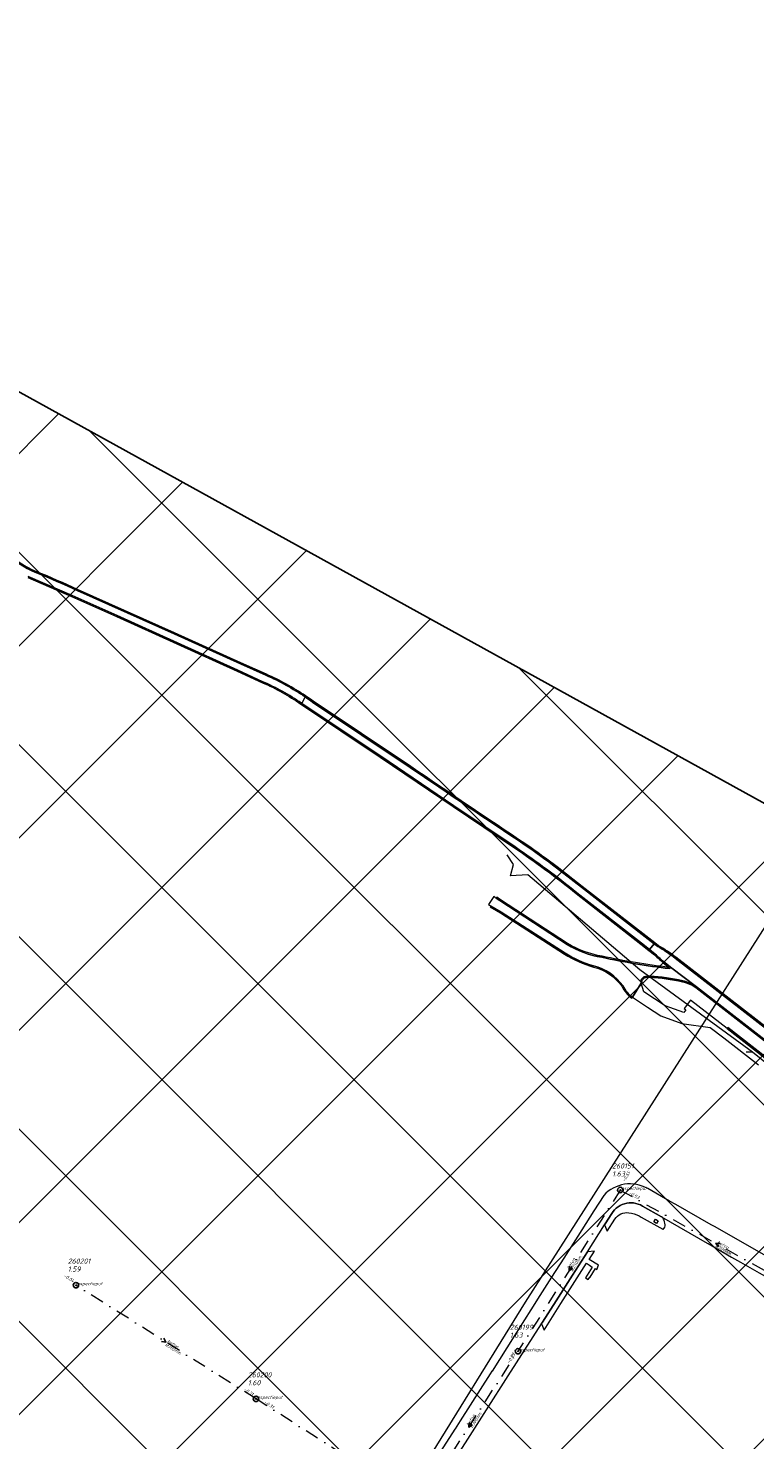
# Model space of a CAD drawing. Extents: x 148869 to 161638, y 453607 to 469810.
# Tile 215 of 256: x 153438 to 153705, y 464428 to 464947. Entities that reach past the tile are written whole.
import ezdxf
from ezdxf.lldxf.tags import DXFTag

# ---------------------------------------------------------------- set-up
doc = ezdxf.new("R2010")
doc.units = 0
doc.header["$PDMODE"] = 32
doc.header["$PDSIZE"] = 2
doc.linetypes.add('RI-VWA', pattern=[11, 5, -3, 0, -3])
doc.layers.get('0').update_dxf_attribs({"linetype": 'CONTINUOUS'})
doc.layers.get('DEFPOINTS').update_dxf_attribs({"linetype": 'CONTINUOUS'})
doc.layers.add('2023', color=90, linetype='CONTINUOUS')
doc.layers.add('2023 hatch', color=90, linetype='CONTINUOUS')
for name, color, linetype, lineweight in [('B-OI-RI-DRUKLEIDING-G-niet meenemen', 190, 'RI-PERS', 18), ('B-OI-RI-PERSLEIDING-G-niet meenemen', 190, 'RI-PERS', 18), ('B-OI-RI-STROOMRICHTING-S', 252, 'CONTINUOUS', 25), ('B-OI-RI-VWA-BOB-T18', 34, 'CONTINUOUS', 18), ('B-OI-RI-VWA-DIAMETER-T18', 34, 'CONTINUOUS', 18), ('B-OI-RI-VWA-MATERIAAL-T18', 34, 'CONTINUOUS', 18), ('B-OI-RI-VWA_PUTDEKSELHOOGTE-T25', 34, 'CONTINUOUS', 25), ('B-OI-RI-VWA_PUTNUMMER-T25', 34, 'CONTINUOUS', 25), ('B-OI-RI-VWA_RIOOLPUT-S', 34, 'CONTINUOUS', 25), ('B-OI-RI-VWA_TRANSPORTLEIDING-G', 34, 'RI-VWA', 18), ('B-RO-VH-VERHARDING_ASFALT-GV', 251, 'CONTINUOUS', 18), ('B-RO-VH-VERHARDING_GRASBETONSTEEN-GV', 251, 'CONTINUOUS', 18), ('B-RO-VH-VERHARDING_STRAATBAKSTEEN-GV', 251, 'CONTINUOUS', 18)]:
    doc.layers.add(name, color=color, linetype=linetype, lineweight=lineweight)
doc.styles.add('NLCS-ISO-M500-T18_CURSIEF', font='NLCS-ISO.ttf', dxfattribs={"oblique": 15, "height": 0.9})
doc.styles.add('NLCS-ISO-M750-T25_CURSIEF', font='NLCS-ISO.ttf', dxfattribs={"oblique": 15, "height": 1.875})
tags = doc.linetypes.add('RI-PERS', pattern='A,7,-2,["P",Standard,S=1.8,R=0,X=-0.5,Y=-0.9],-2,7,-2,[102,NLCS.SHX,S=1,R=180,X=0,Y=0],-2', length=22).pattern_tags.tags
tags[6] = DXFTag(74, 10)

# ---------------------------------------------------------------- blocks, each defined once
blk = doc.blocks.new('ACMAP_ANN_TEMPLATE_vwa-diam')
at = {"color": 0, "linetype": 'ByBlock', "style": 'NLCS-ISO-M500-T18_CURSIEF', "oblique": 15}
blk.add_attdef('vwa-diam', (0.3, -1.3), '', height=1.2, dxfattribs=at)
blk = doc.blocks.new('ACMAP_ANN_TEMPLATE_vwa-materiaal')
at = {"color": 0, "linetype": 'ByBlock', "style": 'NLCS-ISO-M500-T18_CURSIEF', "oblique": 15}
blk.add_attdef('vwa-mat', (0.3, 0.2), '', height=1.2, dxfattribs=at)
blk = doc.blocks.new('ACMAP_ANN_TEMPLATE_vwa-nap-l')
at = {"color": 0, "linetype": 'ByBlock', "style": 'NLCS-ISO-M500-T18_CURSIEF', "oblique": 15}
blk.add_attdef('vwa-nap-l', (3.3, 0.2), '', height=1.2, dxfattribs=at)
blk = doc.blocks.new('ACMAP_ANN_TEMPLATE_vwa-nap-r')
at = {"color": 0, "linetype": 'ByBlock', "style": 'NLCS-ISO-M500-T18_CURSIEF', "oblique": 15}
blk.add_attdef('vwa-nap-r', (-5.6, 0.2), '', height=1.2, dxfattribs=at)
blk = doc.blocks.new('ACMAP_ANN_TEMPLATE_type knoop')
at = {"layer": 'DEFPOINTS', "style": 'NLCS-ISO-M500-T18_CURSIEF', "oblique": 15}
blk.add_attdef('type_knoop', (0, 0), '', height=1.2, dxfattribs=at)
blk = doc.blocks.new('ACMAP_ANN_TEMPLATE_vwa-puth')
at = {"color": 0, "linetype": 'ByBlock', "style": 'NLCS-ISO-M750-T25_CURSIEF', "oblique": 15}
blk.add_attdef('vwa-puth', (-3, 5), '', height=1.88, dxfattribs=at)
blk = doc.blocks.new('ACMAP_ANN_TEMPLATE_vwa-putnr')
at = {"color": 0, "linetype": 'ByBlock', "style": 'NLCS-ISO-M750-T25_CURSIEF', "oblique": 15}
blk.add_attdef('vaw-putnr', (-3, 7.9), '', height=1.88, dxfattribs=at)

msp = doc.modelspace()

# ---------------------------------------------------------------- hatches: boundary and pattern name
at = {"layer": '2023 hatch'}
h = msp.add_hatch(dxfattribs=at)
h.set_pattern_fill('L45L135', color=256, scale=49.98)
h.set_pattern_definition([(45, (0, 0), (-35.341197, 35.341197), []), (135, (0, 0), (-35.341197, -35.341197), [])])
h.paths.add_polyline_path([(155033.65, 463387.49), (154736.21, 463174.82), (154703.82, 463157.03), (154669.13, 463116.73), (154497.36, 463128.81), (154485.96, 463103.35), (154403, 462810.28), (154029.41, 462913.19), (153921.91, 462926.36), (153533.06, 462959.92), (153521.58, 463046.87), (153065.73, 463131.59), (152840.09, 463157.69), (152602.55, 463321.62), (152457.44, 463373.38), (152283.77, 463566.95), (152230.15, 463641.33), (152156.25, 463699.58), (152012.16, 463887.19), (152009.38, 463939.89), (151991.35, 464191.03), (152103.19, 464343.83), (152153.39, 464455.21), (152151.03, 464561.94), (152249.45, 464811.76), (152130.92, 465032.5), (152332.42, 465169.93), (152738.18, 465252.75), (152947.54, 465152.17), (153150.32, 465023.39), (153302.02, 464886.05), (153728.6, 464650.43), (153874.6, 464567.83), (153954.88, 464501.43), (153988.94, 464472.57), (154027.82, 464422.75), (154193.47, 464138.07), (154280.01, 463968.67), (154339.28, 463993.19), (154494.94, 463873.13), (154622.49, 463821.49), (154755.92, 463721.99), (154868.72, 463597.28)])

# ---------------------------------------------------------------- linework, layer by layer
at = {"layer": '2023', "flags": 128}
msp.add_lwpolyline([(153921.91, 462926.36), (153533.06, 462959.92), (153521.58, 463046.87), (153065.73, 463131.59), (152840.09, 463157.69), (152602.55, 463321.62), (152457.44, 463373.38), (152283.77, 463566.95), (152230.15, 463641.33), (152156.25, 463699.58), (152012.16, 463887.19), (152009.38, 463939.89), (151991.35, 464191.03), (152103.19, 464343.83), (152153.39, 464455.21), (152151.03, 464561.94), (152249.45, 464811.76), (152130.92, 465032.5), (152332.42, 465169.93), (152738.18, 465252.75), (152947.54, 465152.17), (153150.32, 465023.39), (153302.02, 464886.05), (153728.6, 464650.43)], dxfattribs=at)
at = {"layer": 'B-OI-RI-DRUKLEIDING-G-niet meenemen'}
for p, q in [((153616.1, 464639.2), (153613.8, 464642.8)), ((153615.01, 464635.01), (153616.1, 464639.2)), ((153621.4, 464635.4), (153615.01, 464635.01)), ((153662.6, 464600.5), (153621.4, 464635.4)), ((153704.01, 464570.2), (153662.6, 464600.5)), ((153704.01, 464570.2), (153701.7, 464570.2)), ((153743.5, 464537.8), (153704.01, 464570.2))]:
    msp.add_line(p, q, dxfattribs=at)
at = {"layer": 'B-OI-RI-PERSLEIDING-G-niet meenemen'}
for p, q in [((153620.6, 464478.2), (153724.99, 464642.01)), ((153559.1, 464379.01), (153620.6, 464478.2))]:
    msp.add_line(p, q, dxfattribs=at)
at = {"layer": 'B-OI-RI-STROOMRICHTING-S', "color": 251}
for points in [[(153692.15, 464499.83), (153690.55, 464499.9), (153691.45, 464498.57)], [(153636.76, 464491.45), (153636.6, 464489.85), (153637.98, 464490.68)], [(153487.57, 464464.98), (153488.39, 464463.6), (153486.8, 464463.76)], [(153599.88, 464433.9), (153599.7, 464432.3), (153601.08, 464433.12)]]:
    msp.add_lwpolyline(points, dxfattribs=at)
at = {"layer": 'B-OI-RI-VWA_RIOOLPUT-S'}
for p in [(153655.4, 464519.5), (153455.3, 464484.5), (153617.8, 464460.2), (153521.5, 464442.7)]:
    msp.add_point(p, dxfattribs=at)
at = {"layer": 'B-OI-RI-VWA_TRANSPORTLEIDING-G', "color": 251}
for p, q in [((153655.4, 464519.5), (153617.8, 464460.2)), ((153655.4, 464519.5), (153725.7, 464480.3)), ((153521.5, 464442.7), (153455.3, 464484.5)), ((153581.6, 464404.4), (153617.8, 464460.2)), ((153581.6, 464404.4), (153521.5, 464442.7))]:
    msp.add_line(p, q, dxfattribs=at)
at = {"layer": 'B-RO-VH-VERHARDING_ASFALT-GV'}
for points in [[(153440.77, 464746.47, -0.099938), (153428.55, 464754.67)], [(153455.75, 464739.99, 0.010614), (153440.77, 464746.47)], [(153524.02, 464706.39, -0.052183), (153538.17, 464698.51)], [(153539.52, 464700.83, 0.044094), (153525.14, 464708.8)], [(153542.32, 464698.87, 0.009488), (153539.52, 464700.83)], [(153620.47, 464646.33, -0.003288), (153578.18, 464674.88)], [(153616.74, 464645.63, -0.020333), (153639.47, 464628.82)], [(153631.91, 464637.98, 0.013589), (153620.47, 464646.33)], [(153635.13, 464606.54, 0.068566), (153645.6, 464601.89)], [(153648.62, 464605.06, -0.094607), (153635.84, 464609.8)], [(153675.6, 464604.75, 0.040572), (153669.18, 464609)], [(153645.6, 464601.89, -0.180403), (153656.41, 464594.52)], [(153673.52, 464600.93, -0.023412), (153648.62, 464605.06)], [(153668.27, 464606.27, 0.0234), (153671.91, 464602.99)], [(153664.1, 464597.9, -0.122047), (153666.29, 464598.15)], [(153666.29, 464598.15, -0.047618), (153678.34, 464596.41)], [(153678.34, 464596.41, -0.102778), (153683.41, 464594.26)], [(153656.41, 464594.52, 0.126061), (153659.85, 464590.4)], [(153665.49, 464520, 0.351844), (153649.32, 464517.48)], [(153651.83, 464510.07, -0.445578), (153663.55, 464513.59)]]:
    msp.add_lwpolyline(points, format="xyb", dxfattribs=at)
at = {"layer": 'B-RO-VH-VERHARDING_ASFALT-GV', "flags": 128}
for points in [[(153437.77, 464745.08), (153453.86, 464738.12), (153470.43, 464730.77), (153514.78, 464710.68), (153524.02, 464706.39)], [(153525.14, 464708.8), (153515.78, 464712.95), (153491.42, 464723.99), (153455.75, 464739.99)], [(153538.17, 464698.51), (153538.34, 464698.39), (153539.52, 464700.83)], [(153539.52, 464700.83), (153538.34, 464698.39), (153567.35, 464678.99), (153594.16, 464660.81), (153616.74, 464645.63)], [(153578.18, 464674.88), (153542.32, 464698.87)], [(153639.47, 464628.82), (153663.21, 464610.21), (153666.16, 464607.91), (153667.81, 464610.05), (153664.53, 464612.58), (153641.13, 464630.82), (153631.91, 464637.98)], [(153609.54, 464626.98), (153609.28, 464627.16), (153608.89, 464627.44), (153606.9, 464624.52), (153607.32, 464624.25), (153607.57, 464624.09), (153607.82, 464623.91), (153611.57, 464621.72), (153635.13, 464606.54)], [(153635.84, 464609.8), (153611.12, 464625.9), (153609.8, 464626.81), (153609.54, 464626.98)], [(153669.18, 464609), (153667.81, 464610.05), (153666.16, 464607.91), (153668.27, 464606.27)], [(153671.91, 464602.99), (153673.9, 464601.38), (153683.41, 464594.26), (153761.2, 464533.83)], [(153683.41, 464594.26), (153673.9, 464601.38), (153673.52, 464600.93)], [(153766.58, 464534.33), (153749.06, 464547.72), (153705.02, 464581.95), (153675.6, 464604.75)], [(153659.85, 464590.4), (153663.13, 464595.51), (153662.93, 464596.34), (153663.23, 464597.05), (153664.1, 464597.9)], [(153663.55, 464513.59), (153670.55, 464509.67), (153687.34, 464499.97), (153687.65, 464499.77), (153696.32, 464494.83), (153699.62, 464492.94), (153706.5, 464488.99), (153709.75, 464487.16), (153712.69, 464485.48), (153715.97, 464483.6), (153719.34, 464489.35), (153713.24, 464492.83), (153690.23, 464505.92), (153688.77, 464506.74), (153675.83, 464514.11), (153673.5, 464515.44), (153665.49, 464520)], [(153649.32, 464517.48), (153645.68, 464511.79), (153639.78, 464502.55), (153634.61, 464494.46), (153630.12, 464487.39), (153625, 464479.36), (153623.93, 464477.71), (153618.71, 464469.49), (153616.43, 464465.72), (153608.25, 464452.92), (153608.2, 464452.85), (153607.54, 464451.85), (153596.49, 464434.6), (153594.66, 464431.69), (153594.59, 464431.58)], [(153560.07, 464366.31), (153570.18, 464382.13), (153576.32, 464391.78), (153577.28, 464393.28), (153587.19, 464408.8), (153588.59, 464410.99), (153601.94, 464431.9), (153606.27, 464438.68), (153614.22, 464451.16), (153626.46, 464470.35), (153626.47, 464470.37), (153626.83, 464470.95), (153631.82, 464478.78), (153637.85, 464488.24), (153643.32, 464496.79), (153649.63, 464506.65), (153651.49, 464509.56), (153651.83, 464510.07)], [(153594.59, 464431.58), (153586.04, 464418.17), (153584.92, 464416.46)]]:
    msp.add_lwpolyline(points, dxfattribs=at)
at = {"layer": 'B-RO-VH-VERHARDING_GRASBETONSTEEN-GV'}
for points in [[(153428.55, 464754.67, 0.099938), (153440.77, 464746.47)], [(153440.92, 464746.84, -0.100032), (153428.82, 464754.96)], [(153455.92, 464740.36, 0.010765), (153440.92, 464746.84)], [(153440.77, 464746.47, -0.010614), (153455.75, 464739.99)], [(153523.86, 464706.02, -0.052238), (153537.95, 464698.18)], [(153538.17, 464698.51, 0.052183), (153524.02, 464706.39)], [(153525.14, 464708.8, -0.044094), (153539.52, 464700.83)], [(153539.7, 464701.2, 0.043874), (153525.31, 464709.17)], [(153539.52, 464700.83, -0.009488), (153542.32, 464698.87)], [(153542.55, 464699.2, 0.009075), (153539.7, 464701.2)], [(153578.18, 464674.88, 0.003288), (153620.47, 464646.33)], [(153620.7, 464646.66, -0.003299), (153578.41, 464675.21)], [(153616.52, 464645.3, -0.020277), (153639.22, 464628.51)], [(153639.47, 464628.82, 0.020333), (153616.74, 464645.63)], [(153620.47, 464646.33, -0.013589), (153631.91, 464637.98)], [(153632.16, 464638.3, 0.01358), (153620.7, 464646.66)], [(153645.6, 464601.89, -0.068566), (153635.13, 464606.54)], [(153635.84, 464609.8, 0.094607), (153648.62, 464605.06)], [(153648.69, 464605.46, -0.094658), (153636.05, 464610.14)], [(153669.18, 464609, -0.040572), (153675.6, 464604.75)], [(153675.85, 464605.07, 0.040247), (153669.37, 464609.35)], [(153634.92, 464606.2, 0.068627), (153645.5, 464601.5)], [(153645.5, 464601.5, -0.179926), (153656.06, 464594.31)], [(153656.41, 464594.52, 0.180403), (153645.6, 464601.89)], [(153648.62, 464605.06, 0.023412), (153673.52, 464600.93)], [(153673.29, 464601.36, -0.023172), (153648.69, 464605.46)], [(153668, 464605.97, 0.02348), (153671.66, 464602.68)], [(153671.91, 464602.99, -0.0234), (153668.27, 464606.27)], [(153666.29, 464598.15, 0.122047), (153664.1, 464597.9)], [(153664.32, 464597.56, -0.117858), (153666.25, 464597.75)], [(153666.25, 464597.75, -0.047735), (153678.26, 464596.02)], [(153678.34, 464596.41, 0.047618), (153666.29, 464598.15)], [(153683.41, 464594.26, 0.102778), (153678.34, 464596.41)], [(153656.06, 464594.31, 0.127012), (153659.67, 464590.04)], [(153659.85, 464590.4, -0.126061), (153656.41, 464594.52)], [(153678.26, 464596.02, -0.102438), (153683.17, 464593.93)]]:
    msp.add_lwpolyline(points, format="xyb", dxfattribs=at)
at = {"layer": 'B-RO-VH-VERHARDING_GRASBETONSTEEN-GV', "flags": 128}
for points in [[(153437.59, 464744.72), (153453.7, 464737.76), (153470.26, 464730.4), (153514.62, 464710.31), (153523.86, 464706.02)], [(153524.02, 464706.39), (153514.78, 464710.68), (153470.43, 464730.77), (153453.86, 464738.12), (153437.77, 464745.08)], [(153455.75, 464739.99), (153491.42, 464723.99), (153515.78, 464712.95), (153525.14, 464708.8)], [(153525.31, 464709.17), (153515.94, 464713.31), (153491.58, 464724.35), (153455.92, 464740.36)], [(153539.7, 464701.2), (153539.52, 464700.83)], [(153539.52, 464700.83), (153539.7, 464701.2)], [(153537.95, 464698.18), (153538.17, 464698.03), (153538.34, 464698.39)], [(153538.34, 464698.39), (153538.17, 464698.51)], [(153616.74, 464645.63), (153594.16, 464660.81), (153567.35, 464678.99), (153538.34, 464698.39), (153538.17, 464698.03), (153567.12, 464678.66), (153593.93, 464660.48), (153616.52, 464645.3)], [(153542.32, 464698.87), (153578.18, 464674.88)], [(153578.41, 464675.21), (153542.55, 464699.2)], [(153631.91, 464637.98), (153641.13, 464630.82), (153664.53, 464612.58), (153667.81, 464610.05), (153668.05, 464610.37), (153664.77, 464612.9), (153641.37, 464631.14), (153632.16, 464638.3)], [(153639.22, 464628.51), (153662.96, 464609.89), (153665.91, 464607.6)], [(153665.91, 464607.6), (153666.16, 464607.91), (153663.21, 464610.21), (153639.47, 464628.82)], [(153607.82, 464623.91), (153607.61, 464623.6), (153607.6, 464623.59), (153611.35, 464621.38), (153634.92, 464606.2)], [(153635.13, 464606.54), (153611.57, 464621.72), (153607.82, 464623.91)], [(153610.03, 464627.14), (153609.8, 464626.81), (153611.12, 464625.9), (153635.84, 464609.8)], [(153636.05, 464610.14), (153611.34, 464626.22), (153610.03, 464627.14)], [(153668.27, 464606.27), (153666.16, 464607.91), (153665.91, 464607.6), (153668, 464605.97)], [(153669.37, 464609.35), (153668.05, 464610.37), (153667.81, 464610.05), (153669.18, 464609)], [(153671.66, 464602.68), (153673.29, 464601.36)], [(153673.52, 464600.93), (153673.9, 464601.38), (153671.91, 464602.99)], [(153675.6, 464604.75), (153705.02, 464581.95), (153749.06, 464547.72), (153766.58, 464534.33)], [(153766.82, 464534.65), (153749.3, 464548.03), (153705.27, 464582.26), (153675.85, 464605.07)], [(153664.1, 464597.9), (153663.23, 464597.05), (153662.93, 464596.34), (153663.13, 464595.51), (153663.52, 464595.61), (153663.35, 464596.31), (153663.56, 464596.82), (153664.32, 464597.56)], [(153708.69, 464568), (153694.68, 464578.89), (153681.23, 464589.32), (153678.91, 464586.28), (153679.55, 464585.79), (153678.73, 464584.75), (153671.87, 464587.25), (153664.06, 464592.31), (153663.13, 464595.51), (153659.85, 464590.4), (153665.35, 464586.78), (153670.34, 464583.6), (153678.08, 464580.72), (153688.42, 464579.24), (153693.42, 464575.41), (153706.21, 464565.47)], [(153683.17, 464593.93), (153746.22, 464544.96), (153747.33, 464544.1), (153760.95, 464533.52)], [(153761.2, 464533.83), (153683.41, 464594.26)], [(153659.67, 464590.04), (153659.85, 464590.4)]]:
    msp.add_lwpolyline(points, dxfattribs=at)
msp.add_lwpolyline([(153694.68, 464578.89), (153708.69, 464568), (153708.93, 464568.32), (153694.92, 464579.2)], close=True, dxfattribs=at)
at = {"layer": 'B-RO-VH-VERHARDING_STRAATBAKSTEEN-GV'}
for points in [[(153663.55, 464513.59, 0.445578), (153651.83, 464510.07)], [(153653.43, 464508.81, -0.290789), (153658.56, 464511.12)], [(153658.56, 464511.12, -0.103537), (153662.36, 464509.95)], [(153671.48, 464508.44, 0.198112), (153670.55, 464509.67)], [(153671.79, 464505.86, 0.249076), (153671.87, 464506.7)]]:
    msp.add_lwpolyline(points, format="xyb", dxfattribs=at)
at = {"layer": 'B-RO-VH-VERHARDING_STRAATBAKSTEEN-GV', "flags": 128}
for points in [[(153670.55, 464509.67), (153663.55, 464513.59)], [(153651.83, 464510.07), (153651.49, 464509.56), (153649.63, 464506.65)], [(153649.63, 464506.65), (153650.6, 464504.36), (153653.43, 464508.81)], [(153662.36, 464509.95), (153663.11, 464509.56), (153670.99, 464505.11), (153671.19, 464504.99), (153671.79, 464505.86)], [(153671.87, 464506.7), (153671.48, 464508.44)]]:
    msp.add_lwpolyline(points, dxfattribs=at)
for points in [[(153668.73, 464507.15), (153667.68, 464507.78), (153668.3, 464508.83), (153669.35, 464508.2)], [(153645.91, 464497.04), (153643.32, 464496.79), (153637.85, 464488.24), (153631.82, 464478.78), (153626.83, 464470.95), (153626.47, 464470.37), (153626.46, 464470.35), (153627.39, 464467.97), (153633.58, 464477.71), (153643.01, 464492.54), (153644.1, 464491.83), (153645.1, 464491.17), (153642.61, 464487.26), (153643.59, 464486.6), (153644.2, 464487.5), (153644.28, 464487.46), (153646.29, 464490.59), (153646.84, 464490.24), (153647.37, 464491.84), (153644.01, 464494)]]:
    msp.add_lwpolyline(points, close=True, dxfattribs=at)

# ---------------------------------------------------------------- block references
at = {"layer": 'B-OI-RI-VWA-BOB-T18', "color": 251}
for name, p, rotation, values in [('ACMAP_ANN_TEMPLATE_vwa-nap-l', (153655.4, 464519.5), 57.62268383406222, {'vwa-nap-l': '-0.65'}), ('ACMAP_ANN_TEMPLATE_vwa-nap-l', (153655.4, 464519.5), 330.8555148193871, {'vwa-nap-l': '-0.53'}), ('ACMAP_ANN_TEMPLATE_vwa-nap-r', (153455.3, 464484.5), 327.7308687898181, {'vwa-nap-r': '-0.04'}), ('ACMAP_ANN_TEMPLATE_vwa-nap-r', (153617.8, 464460.2), 57.02668965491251, {'vwa-nap-r': '-0.67'}), ('ACMAP_ANN_TEMPLATE_vwa-nap-r', (153617.8, 464460.2), 57.62268383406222, {'vwa-nap-r': '-0.75'}), ('ACMAP_ANN_TEMPLATE_vwa-nap-r', (153521.5, 464442.7), 327.4918108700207, {'vwa-nap-r': '-0.31'}), ('ACMAP_ANN_TEMPLATE_vwa-nap-l', (153521.5, 464442.7), 327.7308687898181, {'vwa-nap-l': '-0.31'})]:
    msp.add_blockref(name, p, dxfattribs=dict(at, rotation=rotation)).add_auto_attribs(values)
at = {"layer": 'B-OI-RI-VWA-DIAMETER-T18', "color": 251}
for p, rotation, values in [((153690.55, 464499.9), 330.8555148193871, {'vwa-diam': '%%c300mm.'}), ((153636.6, 464489.85), 57.62268383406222, {'vwa-diam': '%%c250mm.'}), ((153488.4, 464463.6), 327.7308687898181, {'vwa-diam': '%%c300mm.'}), ((153599.7, 464432.3), 57.02668965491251, {'vwa-diam': '%%c300mm.'})]:
    msp.add_blockref('ACMAP_ANN_TEMPLATE_vwa-diam', p, dxfattribs=dict(at, rotation=rotation)).add_auto_attribs(values)
at = {"layer": 'B-OI-RI-VWA-MATERIAAL-T18', "color": 251}
for p, rotation in [((153690.55, 464499.9), 330.8555148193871), ((153636.6, 464489.85), 57.62268383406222), ((153488.4, 464463.6), 327.7308687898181), ((153599.7, 464432.3), 57.02668965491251)]:
    msp.add_blockref('ACMAP_ANN_TEMPLATE_vwa-materiaal', p, dxfattribs=dict(at, rotation=rotation)).add_auto_attribs({'vwa-mat': 'beton'})
at = {"layer": 'B-OI-RI-VWA_PUTDEKSELHOOGTE-T25', "color": 251}
for p, values in [((153655.4, 464519.5), {'vwa-puth': '1.63'}), ((153455.3, 464484.5), {'vwa-puth': '1.59'}), ((153617.8, 464460.2), {'vwa-puth': '1.63'}), ((153521.5, 464442.7), {'vwa-puth': '1.60'})]:
    msp.add_blockref('ACMAP_ANN_TEMPLATE_vwa-puth', p, dxfattribs=at).add_auto_attribs(values)
at = {"layer": 'B-OI-RI-VWA_PUTNUMMER-T25', "color": 251}
for p, values in [((153655.4, 464519.5), {'vaw-putnr': '260151'}), ((153455.3, 464484.5), {'vaw-putnr': '260201'}), ((153617.8, 464460.2), {'vaw-putnr': '260199'}), ((153521.5, 464442.7), {'vaw-putnr': '260200'})]:
    msp.add_blockref('ACMAP_ANN_TEMPLATE_vwa-putnr', p, dxfattribs=at).add_auto_attribs(values)
at = {"layer": 'DEFPOINTS'}
for p in [(153655.4, 464519.5), (153455.3, 464484.5), (153617.8, 464460.2), (153521.5, 464442.7)]:
    msp.add_blockref('ACMAP_ANN_TEMPLATE_type knoop', p, dxfattribs=at).add_auto_attribs({'type_knoop': 'inspectieput'})

doc.saveas('drawing.dxf')
